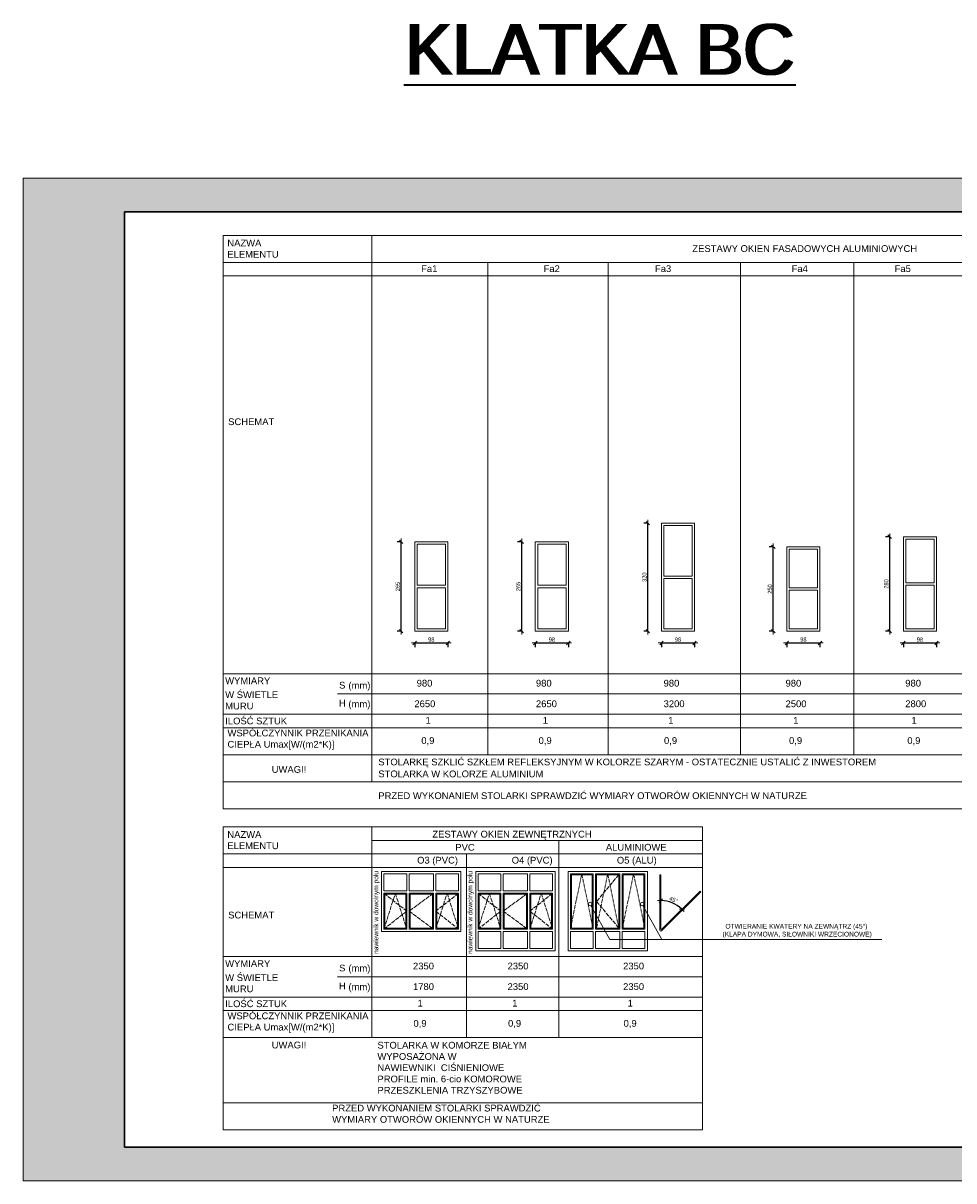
# Model space of a CAD drawing. Header units: inches. Extents: x 79955 to 104013, y -164055 to -55584.
# Tile 2 of 3: x 79963 to 82719, y -160875 to -157445. Entities that reach past the tile are written whole.
import ezdxf

# ---------------------------------------------------------------- set-up
doc = ezdxf.new("R2010")
doc.units = ezdxf.units.IN
doc.header["$MEASUREMENT"] = 0
doc.linetypes.add('ACAD_ISO02W100', pattern=[15, 12, -3])
doc.layers.get('0').update_dxf_attribs({"lineweight": 18})
doc.layers.get('Defpoints').update_dxf_attribs({"lineweight": 18})
for name, color, linetype, lineweight in [('Cienka', 7, 'Continuous', 18), ('M_Teksty duże', 3, 'Continuous', 35), ('Niewidoczne', 160, 'ACAD_ISO02W100', 18), ('PG_WIDOKOWE_CIENKIE', 1, 'Continuous', 18), ('Przekrojowa', 60, 'Continuous', 18), ('tekst', 80, 'Continuous', 18)]:
    doc.layers.add(name, color=color, linetype=linetype, lineweight=lineweight)
doc.styles.add('BIKWYM', font='BIKROMSW.SHX', dxfattribs={"width": 0.8})
doc.styles.add('MCAD_TD', font='arial.ttf')
doc.styles.get("Standard").update_dxf_attribs({"font": 'arial.ttf'})
doc.dimstyles.new('BA_KR_50', dxfattribs={"dimscale": 0.5, "dimtxt": 25, "dimasz": 1.666667, "dimexe": 24, "dimexo": 0, "dimgap": 0, "dimtad": 0, "dimdec": 1, "dimrnd": 0.5, "dimzin": 9, "dimdsep": 46, "dimtxsty": 'BIKWYM', "dimblk": 'WYM-KR', "dimcen": 0, "dimdle": 20, "dimclrd": 256, "dimclre": 256, "dimclrt": 7, "dimadec": 0, "dimazin": 0, "dimtfac": 0.033333, "dimtdec": 1, "dimtmove": 0, "dimatfit": 3, "dimldrblk": 'WYM-KR', "dimfxl": 40, "dimfxlon": 1, "dimtvp": 0.8, "dimtolj": 1, "dimarcsym": 0})

# ---------------------------------------------------------------- blocks, each defined once
blk = doc.blocks.new('A$C44d5f34b')
at = {"true_color": 0xffffff}
h = blk.add_hatch(color=7, dxfattribs=at)
h.dxf.hatch_style = 1
h.paths.add_polyline_path([(4200, 2970), (0, 2970), (0, 0), (4200, 0)])
h.paths.add_polyline_path([(300, 2870), (4100, 2870), (4100, 100), (300, 100)], flags=16)
at = {"layer": 'Cienka', "color": 1}
for p, q in [((0, 2970), (4200, 2970)), ((0, 0), (0, 2970)), ((4200, 2970), (4200, 0)), ((4200, 0), (0, 0))]:
    blk.add_line(p, q, dxfattribs=at)
at = {"layer": 'Przekrojowa', "color": 18, "lineweight": 30, "true_color": 0x000000}
for p, q in [((300, 100), (300, 2870)), ((300, 2870), (4100, 2870)), ((4100, 2870), (4100, 100)), ((4100, 100), (300, 100))]:
    blk.add_line(p, q, dxfattribs=at)
blk = doc.blocks.new('WYM-KR')
at = {"linetype": 'ByBlock'}
blk.add_line((11.52, 0), (-11.52, 0), dxfattribs=at)
at = {"color": 7, "linetype": 'ByBlock'}
blk.add_line((6.24, 6.24), (-6.24, -6.24), dxfattribs=at)
blk = doc.blocks.new('*D12')
at = {"layer": 'Cienka', "lineweight": -2, "transparency": 16777216}
for p, q in [((81122.5, -159281.3), (81122.5, -159293.4)), ((81123.4, -159281.4), (81219.7, -159281.4)), ((81220.5, -159281.3), (81220.5, -159293.4))]:
    blk.add_line(p, q, dxfattribs=at)
at = {"layer": 'Defpoints', "color": 0, "lineweight": 18, "transparency": 16777216}
for p in [(81122.5, -159246.7), (81220.5, -159246.7), (81220.5, -159281.4)]:
    blk.add_point(p, dxfattribs=at)
at = {"layer": 'Cienka', "lineweight": -2, "transparency": 16777216, "xscale": 0.8333333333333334, "yscale": 0.8333333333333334, "zscale": 0.8333333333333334, "rotation": 180}
blk.add_blockref('WYM-KR', (81122.5, -159281.4), dxfattribs=at)
at = {"layer": 'Cienka', "lineweight": -2, "transparency": 16777216, "xscale": 0.8333333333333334, "yscale": 0.8333333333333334, "zscale": 0.8333333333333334}
blk.add_blockref('WYM-KR', (81220.5, -159281.4), dxfattribs=at)
at = {"layer": 'Cienka', "color": 7, "lineweight": 0, "transparency": 16777216, "insert": (81171.5, -159271.4), "char_height": 12.5, "attachment_point": 5, "style": 'BIKWYM'}
blk.add_mtext('\\A1;98', dxfattribs=at)
blk = doc.blocks.new('*D13')
at = {"layer": 'Cienka', "lineweight": -2, "transparency": 16777216}
for p, q in [((81082.3, -158981.7), (81070.2, -158981.7)), ((81082.2, -159245.8), (81082.2, -158982.5)), ((81082.3, -159246.7), (81070.2, -159246.7))]:
    blk.add_line(p, q, dxfattribs=at)
at = {"layer": 'Defpoints', "color": 0, "lineweight": 18, "transparency": 16777216}
for p in [(81082.2, -158981.7), (81122.5, -158981.7), (81122.5, -159246.7)]:
    blk.add_point(p, dxfattribs=at)
at = {"layer": 'Cienka', "lineweight": -2, "transparency": 16777216, "xscale": 0.8333333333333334, "yscale": 0.8333333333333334, "zscale": 0.8333333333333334}
for p, rotation in [((81082.2, -158981.7), 90), ((81082.2, -159246.7), 270)]:
    blk.add_blockref('WYM-KR', p, dxfattribs=dict(at, rotation=rotation))
at = {"layer": 'Cienka', "color": 7, "lineweight": 0, "transparency": 16777216, "insert": (81072.2, -159114.2), "char_height": 12.5, "attachment_point": 5, "rotation": 90, "style": 'BIKWYM'}
blk.add_mtext('\\A1;265', dxfattribs=at)
blk = doc.blocks.new('*D14')
at = {"layer": 'Cienka', "lineweight": -2, "transparency": 16777216}
for p, q in [((81479.6, -159281.3), (81479.6, -159293.4)), ((81480.5, -159281.4), (81576.8, -159281.4)), ((81577.6, -159281.3), (81577.6, -159293.4))]:
    blk.add_line(p, q, dxfattribs=at)
at = {"layer": 'Defpoints', "color": 0, "lineweight": 18, "transparency": 16777216}
for p in [(81479.6, -159246.7), (81577.6, -159246.7), (81577.6, -159281.4)]:
    blk.add_point(p, dxfattribs=at)
at = {"layer": 'Cienka', "lineweight": -2, "transparency": 16777216, "xscale": 0.8333333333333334, "yscale": 0.8333333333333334, "zscale": 0.8333333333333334, "rotation": 180}
blk.add_blockref('WYM-KR', (81479.6, -159281.4), dxfattribs=at)
at = {"layer": 'Cienka', "lineweight": -2, "transparency": 16777216, "xscale": 0.8333333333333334, "yscale": 0.8333333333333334, "zscale": 0.8333333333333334}
blk.add_blockref('WYM-KR', (81577.6, -159281.4), dxfattribs=at)
at = {"layer": 'Cienka', "color": 7, "lineweight": 0, "transparency": 16777216, "insert": (81528.6, -159271.4), "char_height": 12.5, "attachment_point": 5, "style": 'BIKWYM'}
blk.add_mtext('\\A1;98', dxfattribs=at)
blk = doc.blocks.new('*D15')
at = {"layer": 'Cienka', "lineweight": -2, "transparency": 16777216}
for p, q in [((81439.4, -158981.7), (81427.3, -158981.7)), ((81439.3, -159245.8), (81439.3, -158982.5)), ((81439.4, -159246.7), (81427.3, -159246.7))]:
    blk.add_line(p, q, dxfattribs=at)
at = {"layer": 'Defpoints', "color": 0, "lineweight": 18, "transparency": 16777216}
for p in [(81439.3, -158981.7), (81479.6, -158981.7), (81479.6, -159246.7)]:
    blk.add_point(p, dxfattribs=at)
at = {"layer": 'Cienka', "lineweight": -2, "transparency": 16777216, "xscale": 0.8333333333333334, "yscale": 0.8333333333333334, "zscale": 0.8333333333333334}
for p, rotation in [((81439.3, -158981.7), 90), ((81439.3, -159246.7), 270)]:
    blk.add_blockref('WYM-KR', p, dxfattribs=dict(at, rotation=rotation))
at = {"layer": 'Cienka', "color": 7, "lineweight": 0, "transparency": 16777216, "insert": (81429.3, -159114.2), "char_height": 12.5, "attachment_point": 5, "rotation": 90, "style": 'BIKWYM'}
blk.add_mtext('\\A1;265', dxfattribs=at)
blk = doc.blocks.new('*D16')
at = {"layer": 'Cienka', "lineweight": -2, "transparency": 16777216}
for p, q in [((81853.3, -159281.3), (81853.3, -159293.4)), ((81854.2, -159281.4), (81950.5, -159281.4)), ((81951.3, -159281.3), (81951.3, -159293.4))]:
    blk.add_line(p, q, dxfattribs=at)
at = {"layer": 'Defpoints', "color": 0, "lineweight": 18, "transparency": 16777216}
for p in [(81853.3, -159246.7), (81951.3, -159246.7), (81951.3, -159281.4)]:
    blk.add_point(p, dxfattribs=at)
at = {"layer": 'Cienka', "lineweight": -2, "transparency": 16777216, "xscale": 0.8333333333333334, "yscale": 0.8333333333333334, "zscale": 0.8333333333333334, "rotation": 180}
blk.add_blockref('WYM-KR', (81853.3, -159281.4), dxfattribs=at)
at = {"layer": 'Cienka', "lineweight": -2, "transparency": 16777216, "xscale": 0.8333333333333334, "yscale": 0.8333333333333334, "zscale": 0.8333333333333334}
blk.add_blockref('WYM-KR', (81951.3, -159281.4), dxfattribs=at)
at = {"layer": 'Cienka', "color": 7, "lineweight": 0, "transparency": 16777216, "insert": (81902.3, -159271.4), "char_height": 12.5, "attachment_point": 5, "style": 'BIKWYM'}
blk.add_mtext('\\A1;98', dxfattribs=at)
blk = doc.blocks.new('*D17')
at = {"layer": 'Cienka', "lineweight": -2, "transparency": 16777216}
for p, q in [((81813.1, -158926.7), (81801, -158926.7)), ((81813, -159245.8), (81813, -158927.5)), ((81813.1, -159246.7), (81801, -159246.7))]:
    blk.add_line(p, q, dxfattribs=at)
at = {"layer": 'Defpoints', "color": 0, "lineweight": 18, "transparency": 16777216}
for p in [(81813, -158926.7), (81853.3, -158926.7), (81853.3, -159246.7)]:
    blk.add_point(p, dxfattribs=at)
at = {"layer": 'Cienka', "lineweight": -2, "transparency": 16777216, "xscale": 0.8333333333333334, "yscale": 0.8333333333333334, "zscale": 0.8333333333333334}
for p, rotation in [((81813, -158926.7), 90), ((81813, -159246.7), 270)]:
    blk.add_blockref('WYM-KR', p, dxfattribs=dict(at, rotation=rotation))
at = {"layer": 'Cienka', "color": 7, "lineweight": 0, "transparency": 16777216, "insert": (81803, -159086.7), "char_height": 12.5, "attachment_point": 5, "rotation": 90, "style": 'BIKWYM'}
blk.add_mtext('\\A1;320', dxfattribs=at)
blk = doc.blocks.new('*D18')
at = {"layer": 'Cienka', "lineweight": -2, "transparency": 16777216}
for p, q in [((82224.7, -159281.3), (82224.7, -159293.4)), ((82225.6, -159281.4), (82321.9, -159281.4)), ((82322.7, -159281.3), (82322.7, -159293.4))]:
    blk.add_line(p, q, dxfattribs=at)
at = {"layer": 'Defpoints', "color": 0, "lineweight": 18, "transparency": 16777216}
for p in [(82224.7, -159246.7), (82322.7, -159246.7), (82322.7, -159281.4)]:
    blk.add_point(p, dxfattribs=at)
at = {"layer": 'Cienka', "lineweight": -2, "transparency": 16777216, "xscale": 0.8333333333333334, "yscale": 0.8333333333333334, "zscale": 0.8333333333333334, "rotation": 180}
blk.add_blockref('WYM-KR', (82224.7, -159281.4), dxfattribs=at)
at = {"layer": 'Cienka', "lineweight": -2, "transparency": 16777216, "xscale": 0.8333333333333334, "yscale": 0.8333333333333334, "zscale": 0.8333333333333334}
blk.add_blockref('WYM-KR', (82322.7, -159281.4), dxfattribs=at)
at = {"layer": 'Cienka', "color": 7, "lineweight": 0, "transparency": 16777216, "insert": (82273.7, -159271.4), "char_height": 12.5, "attachment_point": 5, "style": 'BIKWYM'}
blk.add_mtext('\\A1;98', dxfattribs=at)
blk = doc.blocks.new('*D19')
at = {"layer": 'Cienka', "lineweight": -2, "transparency": 16777216}
for p, q in [((82184.5, -158996.7), (82172.4, -158996.7)), ((82184.4, -159245.8), (82184.4, -158997.5)), ((82184.5, -159246.7), (82172.4, -159246.7))]:
    blk.add_line(p, q, dxfattribs=at)
at = {"layer": 'Defpoints', "color": 0, "lineweight": 18, "transparency": 16777216}
for p in [(82184.4, -158996.7), (82224.7, -158996.7), (82224.7, -159246.7)]:
    blk.add_point(p, dxfattribs=at)
at = {"layer": 'Cienka', "lineweight": -2, "transparency": 16777216, "xscale": 0.8333333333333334, "yscale": 0.8333333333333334, "zscale": 0.8333333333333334}
for p, rotation in [((82184.4, -158996.7), 90), ((82184.4, -159246.7), 270)]:
    blk.add_blockref('WYM-KR', p, dxfattribs=dict(at, rotation=rotation))
at = {"layer": 'Cienka', "color": 7, "lineweight": 0, "transparency": 16777216, "insert": (82174.4, -159121.7), "char_height": 12.5, "attachment_point": 5, "rotation": 90, "style": 'BIKWYM'}
blk.add_mtext('\\A1;250', dxfattribs=at)
blk = doc.blocks.new('*D20')
at = {"layer": 'Cienka', "lineweight": -2, "transparency": 16777216}
for p, q in [((82569.7, -159281.3), (82569.7, -159293.4)), ((82570.5, -159281.4), (82666.9, -159281.4)), ((82667.7, -159281.3), (82667.7, -159293.4))]:
    blk.add_line(p, q, dxfattribs=at)
at = {"layer": 'Defpoints', "color": 0, "lineweight": 18, "transparency": 16777216}
for p in [(82569.7, -159246.7), (82667.7, -159246.7), (82667.7, -159281.4)]:
    blk.add_point(p, dxfattribs=at)
at = {"layer": 'Cienka', "lineweight": -2, "transparency": 16777216, "xscale": 0.8333333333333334, "yscale": 0.8333333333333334, "zscale": 0.8333333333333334, "rotation": 180}
blk.add_blockref('WYM-KR', (82569.7, -159281.4), dxfattribs=at)
at = {"layer": 'Cienka', "lineweight": -2, "transparency": 16777216, "xscale": 0.8333333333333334, "yscale": 0.8333333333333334, "zscale": 0.8333333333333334}
blk.add_blockref('WYM-KR', (82667.7, -159281.4), dxfattribs=at)
at = {"layer": 'Cienka', "color": 7, "lineweight": 0, "transparency": 16777216, "insert": (82618.7, -159271.4), "char_height": 12.5, "attachment_point": 5, "style": 'BIKWYM'}
blk.add_mtext('\\A1;98', dxfattribs=at)
blk = doc.blocks.new('*D21')
at = {"layer": 'Cienka', "lineweight": -2, "transparency": 16777216}
for p, q in [((82529.4, -158966.7), (82517.3, -158966.7)), ((82529.3, -159245.8), (82529.3, -158967.5)), ((82529.4, -159246.7), (82517.3, -159246.7))]:
    blk.add_line(p, q, dxfattribs=at)
at = {"layer": 'Defpoints', "color": 0, "lineweight": 18, "transparency": 16777216}
for p in [(82529.3, -158966.7), (82569.7, -158966.7), (82569.7, -159246.7)]:
    blk.add_point(p, dxfattribs=at)
at = {"layer": 'Cienka', "lineweight": -2, "transparency": 16777216, "xscale": 0.8333333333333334, "yscale": 0.8333333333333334, "zscale": 0.8333333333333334}
for p, rotation in [((82529.3, -158966.7), 90), ((82529.3, -159246.7), 270)]:
    blk.add_blockref('WYM-KR', p, dxfattribs=dict(at, rotation=rotation))
at = {"layer": 'Cienka', "color": 7, "lineweight": 0, "transparency": 16777216, "insert": (82519.3, -159106.7), "char_height": 12.5, "attachment_point": 5, "rotation": 90, "style": 'BIKWYM'}
blk.add_mtext('\\A1;280', dxfattribs=at)
blk = doc.blocks.new('*D27')
at = {"lineweight": -2, "transparency": 16777216}
blk.add_arc((81851.5, -160132.5), 88, 45.5429, 89.4571, dxfattribs=at)
at = {"layer": 'Defpoints', "color": 0, "lineweight": 18, "transparency": 16777216}
for p in [(81851.5, -159968.5), (81967.5, -160016.6), (81895.5, -160056.4), (81851.5, -160129.5), (81853.6, -160130.4)]:
    blk.add_point(p, dxfattribs=at)
at = {"lineweight": -2, "transparency": 16777216, "xscale": 0.8333333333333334, "yscale": 0.8333333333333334, "zscale": 0.8333333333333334}
for p, rotation in [((81851.5, -160044.6), 179.7285665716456), ((81913.7, -160070.3), 315.2714334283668)]:
    blk.add_blockref('WYM-KR', p, dxfattribs=dict(at, rotation=rotation))
at = {"color": 7, "lineweight": 18, "transparency": 16777216, "insert": (81889, -160042), "char_height": 12.5, "attachment_point": 5, "rotation": 337.5, "style": 'BIKWYM'}
blk.add_mtext('\\A1;45°', dxfattribs=at)

msp = doc.modelspace()

# ---------------------------------------------------------------- linework, layer by layer
at = {"layer": 'Cienka', "color": 7}
for p, q in [((80554.86, -158074.19), (83853.48, -158074.19)), ((80554.86, -158074.19), (80554.86, -159772.62)), ((80995.22, -158074.19), (80995.22, -159692.62)), ((80554.86, -158154.19), (83853.48, -158154.19)), ((81339.3, -158154.19), (81339.3, -159612.62)), ((81695.17, -158154.19), (81695.17, -159612.62)), ((82086.93, -158154.19), (82086.93, -159612.62)), ((82423.18, -158154.19), (82423.18, -159612.62)), ((80554.86, -158194.19), (83853.48, -158194.19)), ((80554.86, -159372.62), (83853.48, -159372.62)), ((80893.41, -159432.62), (80995.22, -159432.62)), ((80995.22, -159432.62), (83853.48, -159432.62)), ((80554.86, -159492.62), (83853.48, -159492.62)), ((80554.86, -159532.62), (83853.48, -159532.62)), ((80554.86, -159612.62), (83853.48, -159612.62)), ((80554.86, -159692.62), (83853.48, -159692.62)), ((80554.86, -159772.62), (83853.48, -159772.62)), ((80554.86, -159826.41), (81975.2, -159826.41)), ((80554.86, -159826.41), (80554.86, -160723.95)), ((80995.22, -159826.41), (80995.22, -160450.42)), ((81975.2, -159826.41), (81975.2, -160723.95)), ((80995.22, -159866.41), (81975.2, -159866.41)), ((81548.92, -159866.41), (81548.92, -160450.42)), ((80554.86, -159906.41), (80995.22, -159906.41)), ((80995.22, -159906.41), (81975.2, -159906.41)), ((80995.22, -159906.41), (80995.22, -160450.42)), ((81275.36, -159906.41), (81275.36, -160450.42)), ((81548.92, -159906.41), (81548.92, -160450.42)), ((80554.86, -159946.41), (80995.22, -159946.41)), ((80995.22, -159946.41), (81975.2, -159946.41)), ((81259.2, -159958.03), (81024.2, -159958.03)), ((81024.2, -159958.03), (81024.2, -160136.03)), ((81098.7, -159965.03), (81031.2, -159965.03)), ((81031.2, -159965.03), (81031.2, -160016.03)), ((81098.7, -159965.03), (81098.7, -160016.03)), ((81177.7, -159965.03), (81105.7, -159965.03)), ((81105.7, -159965.03), (81105.7, -160016.03)), ((81177.7, -160016.03), (81177.7, -159965.03)), ((81184.7, -160016.03), (81184.7, -159965.03)), ((81252.2, -159965.03), (81184.7, -159965.03)), ((81252.2, -160016.03), (81252.2, -159965.03)), ((81259.2, -160136.03), (81259.2, -159958.03)), ((81537.93, -159958.03), (81302.93, -159958.03)), ((81302.93, -159958.03), (81302.93, -160193.03)), ((81377.43, -159965.03), (81309.93, -159965.03)), ((81309.93, -159965.03), (81309.93, -160016.03)), ((81377.43, -159965.03), (81377.43, -160016.03)), ((81456.43, -159965.03), (81384.43, -159965.03)), ((81384.43, -159965.03), (81384.43, -160016.03)), ((81456.43, -160016.03), (81456.43, -159965.03)), ((81463.43, -160016.03), (81463.43, -159965.03)), ((81530.93, -159965.03), (81463.43, -159965.03)), ((81530.93, -160016.03), (81530.93, -159965.03)), ((81537.93, -160193.03), (81537.93, -159958.03)), ((81811.49, -159958.03), (81576.49, -159958.03)), ((81576.49, -159958.03), (81576.49, -160193.03)), ((81650.99, -159965.03), (81583.49, -159965.03)), ((81583.49, -159965.03), (81583.49, -160129.03)), ((81586.49, -159968.03), (81586.49, -160126.03)), ((81647.99, -159968.03), (81586.49, -159968.03)), ((81647.99, -159968.03), (81647.99, -160126.03)), ((81650.99, -159965.03), (81650.99, -160129.03)), ((81729.99, -159965.03), (81657.99, -159965.03)), ((81657.99, -159965.03), (81657.99, -160023.03)), ((81660.99, -159968.03), (81660.99, -160126.03)), ((81726.99, -159968.03), (81660.99, -159968.03)), ((81726.99, -160126.03), (81726.99, -159968.03)), ((81729.99, -160129.03), (81729.99, -159965.03)), ((81736.99, -160129.03), (81736.99, -159965.03)), ((81804.49, -159965.03), (81736.99, -159965.03)), ((81739.99, -160126.03), (81739.99, -159968.03)), ((81801.49, -159968.03), (81739.99, -159968.03)), ((81801.49, -160126.03), (81801.49, -159968.03)), ((81804.49, -160129.03), (81804.49, -159965.03)), ((81811.49, -160193.03), (81811.49, -159958.03)), ((81031.2, -160016.03), (81098.7, -160016.03)), ((81031.2, -160023.03), (81031.2, -160129.03)), ((81031.2, -160023.03), (81098.7, -160023.03)), ((81034.2, -160026.03), (81034.2, -160126.03)), ((81034.2, -160026.03), (81095.7, -160026.03)), ((81095.7, -160026.03), (81095.7, -160126.03)), ((81098.7, -160023.03), (81098.7, -160129.03)), ((81105.7, -160016.03), (81177.7, -160016.03)), ((81105.7, -160023.03), (81105.7, -160129.03)), ((81105.7, -160023.03), (81177.7, -160023.03)), ((81108.7, -160026.03), (81108.7, -160126.03)), ((81108.7, -160026.03), (81174.7, -160026.03)), ((81174.7, -160126.03), (81174.7, -160026.03)), ((81177.7, -160129.03), (81177.7, -160023.03)), ((81184.7, -160016.03), (81252.2, -160016.03)), ((81184.7, -160129.03), (81184.7, -160023.03)), ((81184.7, -160023.03), (81252.2, -160023.03)), ((81187.7, -160126.03), (81187.7, -160026.03)), ((81187.7, -160026.03), (81249.2, -160026.03)), ((81249.2, -160126.03), (81249.2, -160026.03)), ((81252.2, -160129.03), (81252.2, -160023.03)), ((81309.93, -160016.03), (81377.43, -160016.03)), ((81309.93, -160023.03), (81309.93, -160129.03)), ((81309.93, -160023.03), (81377.43, -160023.03)), ((81312.93, -160026.03), (81312.93, -160126.03)), ((81312.93, -160026.03), (81374.43, -160026.03)), ((81374.43, -160026.03), (81374.43, -160126.03)), ((81377.43, -160023.03), (81377.43, -160129.03)), ((81384.43, -160016.03), (81456.43, -160016.03)), ((81384.43, -160023.03), (81384.43, -160129.03)), ((81384.43, -160023.03), (81456.43, -160023.03)), ((81387.43, -160026.03), (81387.43, -160126.03)), ((81387.43, -160026.03), (81453.43, -160026.03)), ((81453.43, -160126.03), (81453.43, -160026.03)), ((81456.43, -160129.03), (81456.43, -160023.03)), ((81463.43, -160016.03), (81530.93, -160016.03)), ((81463.43, -160129.03), (81463.43, -160023.03)), ((81463.43, -160023.03), (81530.93, -160023.03)), ((81466.43, -160126.03), (81466.43, -160026.03)), ((81466.43, -160026.03), (81527.93, -160026.03)), ((81527.93, -160126.03), (81527.93, -160026.03)), ((81530.93, -160129.03), (81530.93, -160023.03)), ((81657.99, -160023.03), (81657.99, -160129.03)), ((81644.51, -160059.11), (81700.48, -160159.52)), ((81798.47, -160059.11), (81854.44, -160159.52)), ((81024.2, -160136.03), (81259.2, -160136.03)), ((81031.2, -160129.03), (81098.7, -160129.03)), ((81034.2, -160126.03), (81095.7, -160126.03)), ((81105.7, -160129.03), (81177.7, -160129.03)), ((81108.7, -160126.03), (81174.7, -160126.03)), ((81184.7, -160129.03), (81252.2, -160129.03)), ((81187.7, -160126.03), (81249.2, -160126.03)), ((81309.93, -160129.03), (81377.43, -160129.03)), ((81309.93, -160136.03), (81377.43, -160136.03)), ((81377.43, -160136.03), (81309.93, -160136.03)), ((81309.93, -160136.03), (81309.93, -160186.03)), ((81312.93, -160126.03), (81374.43, -160126.03)), ((81377.43, -160136.03), (81377.43, -160186.03)), ((81384.43, -160129.03), (81456.43, -160129.03)), ((81384.43, -160136.03), (81456.43, -160136.03)), ((81456.43, -160136.03), (81384.43, -160136.03)), ((81384.43, -160136.03), (81384.43, -160186.03)), ((81387.43, -160126.03), (81453.43, -160126.03)), ((81456.43, -160186.03), (81456.43, -160136.03)), ((81463.43, -160129.03), (81530.93, -160129.03)), ((81463.43, -160136.03), (81530.93, -160136.03)), ((81463.43, -160186.03), (81463.43, -160136.03)), ((81530.93, -160136.03), (81463.43, -160136.03)), ((81466.43, -160126.03), (81527.93, -160126.03)), ((81530.93, -160186.03), (81530.93, -160136.03)), ((81583.49, -160129.03), (81650.99, -160129.03)), ((81583.49, -160136.03), (81650.99, -160136.03)), ((81650.99, -160136.03), (81583.49, -160136.03)), ((81583.49, -160136.03), (81583.49, -160186.03)), ((81586.49, -160126.03), (81647.99, -160126.03)), ((81650.99, -160136.03), (81650.99, -160186.03)), ((81657.99, -160129.03), (81729.99, -160129.03)), ((81657.99, -160136.03), (81729.99, -160136.03)), ((81729.99, -160136.03), (81657.99, -160136.03)), ((81657.99, -160136.03), (81657.99, -160186.03)), ((81660.99, -160126.03), (81726.99, -160126.03)), ((81729.99, -160186.03), (81729.99, -160136.03)), ((81736.99, -160129.03), (81804.49, -160129.03)), ((81736.99, -160136.03), (81804.49, -160136.03)), ((81736.99, -160186.03), (81736.99, -160136.03)), ((81804.49, -160136.03), (81736.99, -160136.03)), ((81739.99, -160126.03), (81801.49, -160126.03)), ((81804.49, -160186.03), (81804.49, -160136.03)), ((81700.48, -160159.52), (82506.3, -160159.52)), ((80554.86, -160210.42), (80995.22, -160210.42)), ((80995.22, -160210.42), (81975.2, -160210.42)), ((81537.93, -160193.03), (81302.93, -160193.03)), ((81377.43, -160186.03), (81309.93, -160186.03)), ((81456.43, -160186.03), (81384.43, -160186.03)), ((81530.93, -160186.03), (81463.43, -160186.03)), ((81811.49, -160193.03), (81576.49, -160193.03)), ((81650.99, -160186.03), (81583.49, -160186.03)), ((81729.99, -160186.03), (81657.99, -160186.03)), ((81804.49, -160186.03), (81736.99, -160186.03)), ((80893.41, -160270.42), (80995.22, -160270.42)), ((80995.22, -160270.42), (81975.2, -160270.42)), ((80554.86, -160330.42), (80995.22, -160330.42)), ((80995.22, -160330.42), (81975.2, -160330.42)), ((80554.86, -160370.42), (80995.22, -160370.42)), ((80995.22, -160370.42), (81975.2, -160370.42)), ((80554.86, -160450.42), (80995.22, -160450.42)), ((80995.22, -160450.42), (81975.2, -160450.42)), ((80554.86, -160643.95), (81975.2, -160643.95)), ((80554.86, -160723.95), (81975.2, -160723.95))]:
    msp.add_line(p, q, dxfattribs=at)
at = {"layer": 'Cienka', "color": 7, "lineweight": 0}
for p, q in [((81853.33, -159246.66), (81853.33, -158926.66)), ((81853.33, -158926.66), (81951.33, -158926.66)), ((81853.33, -158926.66), (81951.33, -158926.66)), ((81860.33, -159083.16), (81860.33, -158933.66)), ((81860.33, -158933.66), (81944.33, -158933.66)), ((81944.33, -159083.16), (81944.33, -158933.66)), ((81951.33, -159246.66), (81951.33, -158926.66)), ((81122.52, -159246.66), (81122.52, -158981.66)), ((81122.52, -158981.66), (81220.52, -158981.66)), ((81220.52, -159246.66), (81220.52, -158981.66)), ((81479.63, -159246.66), (81479.63, -158981.66)), ((81479.63, -158981.66), (81577.63, -158981.66)), ((81577.63, -159246.66), (81577.63, -158981.66)), ((82569.68, -159246.66), (82569.68, -158966.66)), ((82569.68, -158966.66), (82667.68, -158966.66)), ((82569.68, -158966.66), (82667.68, -158966.66)), ((82576.68, -159103.16), (82576.68, -158973.66)), ((82576.68, -158973.66), (82660.68, -158973.66)), ((82660.68, -159103.16), (82660.68, -158973.66)), ((82667.68, -159246.66), (82667.68, -158966.66)), ((81129.52, -159110.66), (81129.52, -158988.66)), ((81129.52, -158988.66), (81213.52, -158988.66)), ((81213.52, -159110.66), (81213.52, -158988.66)), ((81486.63, -159110.66), (81486.63, -158988.66)), ((81486.63, -158988.66), (81570.63, -158988.66)), ((81570.63, -159110.66), (81570.63, -158988.66)), ((82224.74, -159246.66), (82224.74, -158996.66)), ((82224.74, -158996.66), (82322.74, -158996.66)), ((82224.74, -158996.66), (82322.74, -158996.66)), ((82231.74, -159118.16), (82231.74, -159003.66)), ((82231.74, -159003.66), (82315.74, -159003.66)), ((82315.74, -159118.16), (82315.74, -159003.66)), ((82322.74, -159246.66), (82322.74, -158996.66)), ((81860.33, -159083.16), (81944.33, -159083.16)), ((81129.52, -159110.66), (81213.52, -159110.66)), ((81129.52, -159239.66), (81129.52, -159117.66)), ((81129.52, -159117.66), (81213.52, -159117.66)), ((81213.52, -159239.66), (81213.52, -159117.66)), ((81486.63, -159110.66), (81570.63, -159110.66)), ((81486.63, -159239.66), (81486.63, -159117.66)), ((81486.63, -159117.66), (81570.63, -159117.66)), ((81570.63, -159239.66), (81570.63, -159117.66)), ((81860.33, -159239.66), (81860.33, -159090.16)), ((81860.33, -159090.16), (81944.33, -159090.16)), ((81944.33, -159239.66), (81944.33, -159090.16)), ((82231.74, -159118.16), (82315.74, -159118.16)), ((82576.68, -159103.16), (82660.68, -159103.16)), ((82576.68, -159239.66), (82576.68, -159110.16)), ((82576.68, -159110.16), (82660.68, -159110.16)), ((82660.68, -159239.66), (82660.68, -159110.16)), ((82231.74, -159239.66), (82231.74, -159125.16)), ((82231.74, -159125.16), (82315.74, -159125.16)), ((82315.74, -159239.66), (82315.74, -159125.16)), ((81122.52, -159246.66), (81220.52, -159246.66)), ((81129.52, -159239.66), (81213.52, -159239.66)), ((81479.63, -159246.66), (81577.63, -159246.66)), ((81486.63, -159239.66), (81570.63, -159239.66)), ((81853.33, -159246.66), (81951.33, -159246.66)), ((81860.33, -159239.66), (81944.33, -159239.66)), ((82224.74, -159246.66), (82322.74, -159246.66)), ((82231.74, -159239.66), (82315.74, -159239.66)), ((82569.68, -159246.66), (82667.68, -159246.66)), ((82576.68, -159239.66), (82660.68, -159239.66)), ((81848.49, -160132.53), (81848.49, -159968.53)), ((81848.49, -159968.53), (81851.49, -159968.53)), ((81851.49, -160129.53), (81851.49, -159968.53)), ((81967.46, -160016.56), (81853.61, -160130.4)), ((81969.58, -160018.68), (81853.61, -160134.65)), ((81967.46, -160016.56), (81969.58, -160018.68))]:
    msp.add_line(p, q, dxfattribs=at)
at = {"layer": 'Cienka', "color": 7}
for centre in [(81642.08, -160054.75), (81796.04, -160054.75)]:
    msp.add_circle(centre, 5, dxfattribs=at)
at = {"layer": 'Cienka', "color": 7, "lineweight": 0}
msp.add_circle((81851.49, -160132.53), 3, dxfattribs=at)
at = {"layer": 'Niewidoczne', "color": 7}
for p, q in [((81583.49, -160129.03), (81617.24, -159965.03)), ((81617.24, -159965.03), (81650.99, -160129.03)), ((81660.99, -160126.03), (81693.99, -159965.03)), ((81726.99, -159968.03), (81660.99, -160047.03)), ((81693.99, -159965.03), (81726.99, -160126.03)), ((81736.99, -160129.03), (81770.74, -159965.03)), ((81770.74, -159965.03), (81804.49, -160129.03)), ((81031.2, -160023.03), (81098.7, -160076.03)), ((81031.2, -160129.03), (81064.95, -160023.03)), ((81064.95, -160023.03), (81098.7, -160129.03)), ((81177.7, -160023.03), (81105.7, -160076.03)), ((81184.7, -160129.03), (81218.45, -160023.03)), ((81252.2, -160023.03), (81184.7, -160076.03)), ((81218.45, -160023.03), (81252.2, -160129.03)), ((81309.93, -160023.03), (81377.43, -160076.03)), ((81309.93, -160129.03), (81343.68, -160023.03)), ((81343.68, -160023.03), (81377.43, -160129.03)), ((81456.43, -160023.03), (81384.43, -160076.03)), ((81463.43, -160129.03), (81497.18, -160023.03)), ((81530.93, -160023.03), (81463.43, -160076.03)), ((81497.18, -160023.03), (81530.93, -160129.03)), ((81660.99, -160047.03), (81726.99, -160126.03)), ((81098.7, -160076.03), (81031.2, -160129.03)), ((81105.7, -160076.03), (81177.7, -160129.03)), ((81184.7, -160076.03), (81252.2, -160129.03)), ((81377.43, -160076.03), (81309.93, -160129.03)), ((81384.43, -160076.03), (81456.43, -160129.03)), ((81463.43, -160076.03), (81530.93, -160129.03))]:
    msp.add_line(p, q, dxfattribs=at)

# ---------------------------------------------------------------- block references
at = {"layer": 'PG_WIDOKOWE_CIENKIE', "color": 6, "lineweight": 30}
msp.add_blockref('A$C44d5f34b', (79962.59, -160874.78), dxfattribs=at)

# ---------------------------------------------------------------- texts
at = {"layer": 'Cienka', "color": 7}
for p in [(81014.64, -160202.48), (81293.38, -160202.48)]:
    msp.add_text('nawiewnik w dowolnym polu', height=14, rotation=90, dxfattribs=at).set_placement(p)
at = {"layer": 'Cienka', "color": 7, "insert": (81953.87, -160113.67), "char_height": 14, "width": 596.7538, "attachment_point": 1}
msp.add_mtext('\\pi88.84008;OTWIERANIE KWATERY NA ZEWNĄTRZ (45°)\\P\\pi74.88782; (KLAPA DYMOWA, SIŁOWNIKI WRZECIONOWE)', dxfattribs=at)
at = {"layer": 'M_Teksty duże', "style": 'MCAD_TD'}
for p in [(81089.87, -157598.07), (81098.87, -157598.07)]:
    msp.add_text('%%UKLATKA BC', height=150, dxfattribs=at).set_placement(p)
at = {"layer": 'tekst', "color": 7}
for s, p in [('NAZWA ', (80567.36, -158106.63)), ('ELEMENTU', (80567.36, -158139.97)), ('ZESTAWY OKIEN FASADOWYCH ALUMINIOWYCH', (81944.73, -158123.13)), ('Fa1', (81141.39, -158182.71)), ('Fa2', (81504.07, -158182.71)), ('Fa3', (81834.08, -158182.71)), ('Fa4', (82238.72, -158182.71)), ('Fa5', (82543.79, -158182.71)), ('SCHEMAT', (80569.88, -158636.13)), ('WYMIARY ', (80561.05, -159403.51)), ('S', (80898.34, -159416.55)), ('(mm)', (80926.03, -159417.16)), ('980', (81128.13, -159410.64)), ('980', (81481.46, -159410.64)), ('980', (81859.59, -159410.64)), ('980', (82220.77, -159410.64)), ('980', (82575.41, -159410.64)), ('W ŚWIETLE ', (80561.05, -159444.84)), ('MURU', (80561.05, -159478.18)), ('H', (80897.92, -159469.7)), ('(mm)', (80926.03, -159472.16)), ('2650', (81121.38, -159471.64)), ('2650', (81481.46, -159471.64)), ('3200', (81859.59, -159471.64)), ('2500', (82220.77, -159471.64)), ('2800', (82575.41, -159471.64)), ('ILOŚĆ SZTUK', (80561.11, -159522.44)), ('1', (81154.28, -159520.63)), ('1', (81501.64, -159520.63)), ('1', (81873.12, -159520.63)), ('1', (82243.49, -159520.63)), ('1', (82593.74, -159520.63)), ('0,9', (81141.92, -159580.55)), ('0,9', (81489.28, -159580.55)), ('0,9', (81860.77, -159580.55)), ('0,9', (82231.13, -159580.55)), ('0,9', (82581.38, -159580.55)), ('STOLARKĘ SZKLIĆ SZKŁEM REFLEKSYJNYM W KOLORZE SZARYM - OSTATECZNIE USTALIĆ Z INWESTOREM ', (81014.57, -159643.95)), ('UWAGI!', (80698.78, -159666.01)), ('STOLARKA W KOLORZE ALUMINIUM', (81014.57, -159679.25)), ('PRZED WYKONANIEM STOLARKI SPRAWDZIĆ WYMIARY OTWORÓW OKIENNYCH W NATURZE', (81014.57, -159743.94)), ('NAZWA ', (80567.36, -159858.86)), ('ZESTAWY OKIEN ZEWNĘTRZNYCH ', (81174.62, -159857.78)), ('ELEMENTU', (80567.36, -159892.19)), ('PVC', (81242.67, -159896.74)), ('ALUMINIOWE', (81688.56, -159896.58)), ('O3 (PVC)', (81129.54, -159934.93)), ('O4 (PVC)', (81409.69, -159934.93)), ('O5 (ALU)', (81721.15, -159934.93)), ('SCHEMAT', (80569.88, -160097.48)), ('WYMIARY ', (80561.05, -160241.31)), ('S', (80898.34, -160254.35)), ('(mm)', (80926.03, -160254.96)), ('2350', (81117.28, -160248.44)), ('2350', (81397.42, -160248.44)), ('2350', (81739.61, -160248.44)), ('W ŚWIETLE ', (80561.05, -160282.64)), ('H', (80897.92, -160307.5)), ('(mm)', (80926.03, -160309.96)), ('MURU', (80561.05, -160315.97)), ('1780', (81117.28, -160309.44)), ('2350', (81397.42, -160309.44)), ('2350', (81739.61, -160309.44)), ('ILOŚĆ SZTUK', (80561.11, -160360.24)), ('1', (81130.81, -160358.43)), ('1', (81410.96, -160358.43)), ('1', (81753.15, -160358.43)), ('0,9', (81118.68, -160418.34)), ('0,9', (81398.83, -160418.34)), ('0,9', (81741.01, -160418.34)), ('UWAGI!', (80698.78, -160482.49))]:
    msp.add_text(s, height=20, dxfattribs=at).set_placement(p)
at = {"layer": 'tekst', "color": 7, "char_height": 20, "attachment_point": 1}
for s, insert, width in [('WSPÓŁCZYNNIK PRZENIKANIA CIEPŁA Umax[W/(m2*K)]', (80567.85, -159538.23), 480.9289), ('WSPÓŁCZYNNIK PRZENIKANIA CIEPŁA Umax[W/(m2*K)]', (80567.85, -160376.03), 480.9289), ('STOLARKA W KOMORZE BIAŁYM \\PWYPOSAŻONA W \\PNAWIEWNIKI  CIŚNIENIOWE\\PPROFILE min. 6-cio KOMOROWE\\PPRZESZKLENIA TRZYSZYBOWE', (81011.97, -160463), 1292.1877), ('PRZED WYKONANIEM STOLARKI SPRAWDZIĆ WYMIARY OTWORÓW OKIENNYCH W NATURZE', (80877.86, -160649.35), 735.8543)]:
    msp.add_mtext(s, dxfattribs=dict(at, insert=insert, width=width))

# ---------------------------------------------------------------- dimensions: what is measured, and where the dimension line sits
at = {"color": 6, "lineweight": 18}
dim = msp.add_angular_dim_2l(base=(81895.47, -160056.36), line1=((81851.49, -160129.53), (81851.49, -159968.53)), line2=((81967.46, -160016.56), (81853.61, -160130.4)), dimstyle='BA_KR_50', dxfattribs=at)
dim.commit()
dim.dimension.update_dxf_attribs({"geometry": '*D27', "text_midpoint": (81888.98, -160042.03)})
at = {"layer": 'Cienka', "color": 7, "lineweight": 0}
for base, p1, p2, picture, middle in [((81812.99, -158926.66), (81853.33, -159246.66), (81853.33, -158926.66), '*D17', (81802.99, -159086.66)), ((81082.19, -158981.66), (81122.52, -159246.66), (81122.52, -158981.66), '*D13', (81072.19, -159114.16)), ((81439.29, -158981.66), (81479.63, -159246.66), (81479.63, -158981.66), '*D15', (81429.29, -159114.16)), ((82529.35, -158966.66), (82569.68, -159246.66), (82569.68, -158966.66), '*D21', (82519.35, -159106.66)), ((82184.41, -158996.66), (82224.74, -159246.66), (82224.74, -158996.66), '*D19', (82174.41, -159121.66))]:
    dim = msp.add_linear_dim(base=base, p1=p1, p2=p2, angle=90, dimstyle='BA_KR_50', override={"dimfxl": 0.18}, dxfattribs=at)
    dim.commit()
    dim.dimension.update_dxf_attribs({"geometry": picture, "text_midpoint": middle})
for base, p1, p2, picture, middle in [((81220.52, -159281.39), (81122.52, -159246.66), (81220.52, -159246.66), '*D12', (81171.52, -159271.39)), ((81577.63, -159281.39), (81479.63, -159246.66), (81577.63, -159246.66), '*D14', (81528.63, -159271.39)), ((81951.33, -159281.39), (81853.33, -159246.66), (81951.33, -159246.66), '*D16', (81902.33, -159271.39)), ((82322.74, -159281.39), (82224.74, -159246.66), (82322.74, -159246.66), '*D18', (82273.74, -159271.39)), ((82667.68, -159281.39), (82569.68, -159246.66), (82667.68, -159246.66), '*D20', (82618.68, -159271.39))]:
    dim = msp.add_linear_dim(base=base, p1=p1, p2=p2, dimstyle='BA_KR_50', override={"dimfxl": 0.18}, dxfattribs=at)
    dim.commit()
    dim.dimension.update_dxf_attribs({"geometry": picture, "text_midpoint": middle})

doc.saveas('drawing.dxf')
